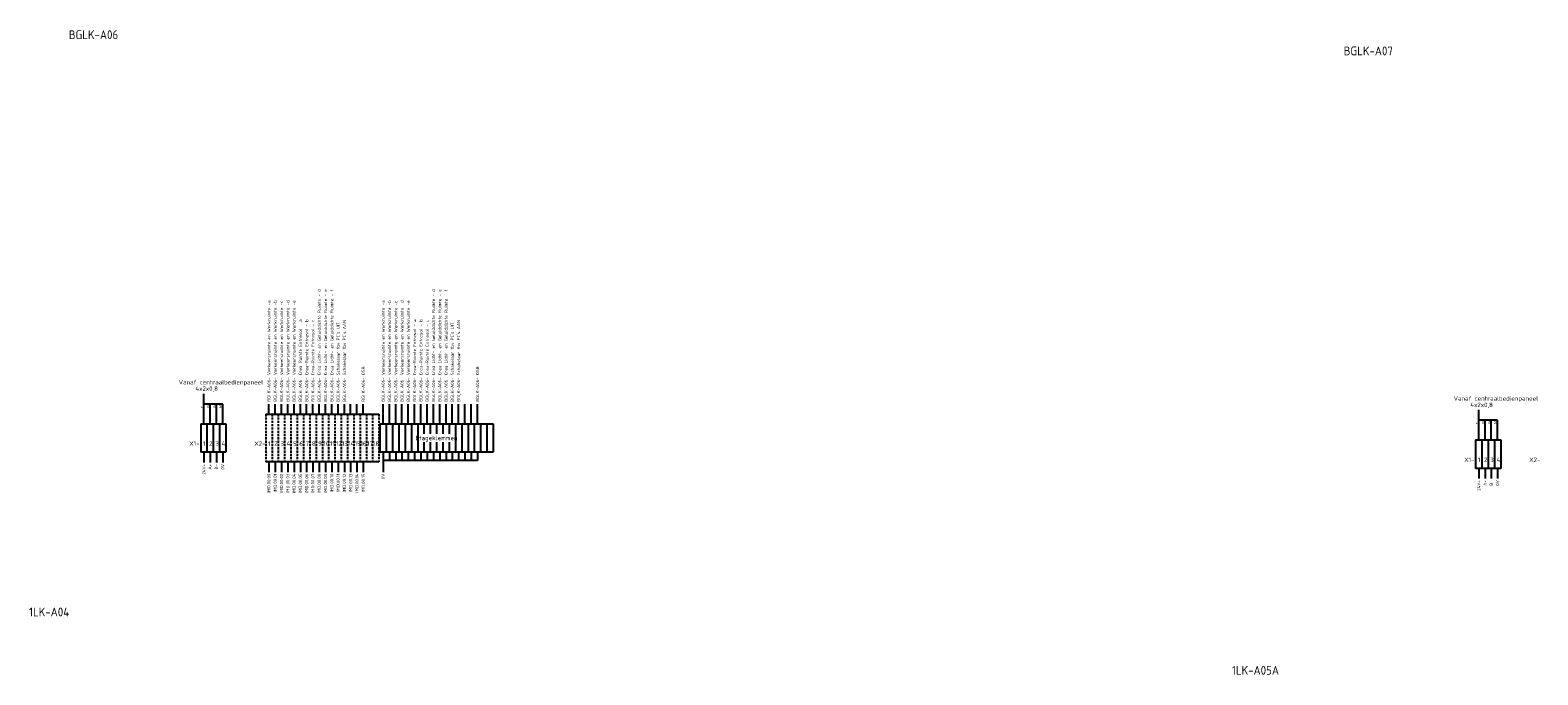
# Model space of a CAD drawing. Extents: x -1224 to 18134, y -20786 to 3554.
# Tile 24 of 88: x 5415 to 6271, y -7111 to -6746. Entities that reach past the tile are written whole.
import ezdxf
from ezdxf.enums import TextEntityAlignment as Align

# ---------------------------------------------------------------- set-up
doc = ezdxf.new("R2010")
doc.units = 0
doc.linetypes.add('HIDDEN2', pattern=[1.875, 1.25, -0.625])
doc.layers.add('EL$1----', color=3, linetype='CONTINUOUS')
doc.styles.add('BURO-018', font='ISO.shx', dxfattribs={"height": 1.8})
doc.styles.add('BURO-025', font='ISO.shx', dxfattribs={"height": 2.5})
doc.styles.add('BURO-050', font='ISO.shx', dxfattribs={"height": 5})

msp = doc.modelspace()

# ---------------------------------------------------------------- linework, layer by layer
at = {"layer": 'EL$1----', "color": 1}
for p, q in [((5513.89, -6969.01), (5513.89, -6951.95)), ((5524.59, -6957.8), (5513.89, -6957.8)), ((5517.46, -6969.01), (5517.46, -6957.8)), ((5521.03, -6969.01), (5521.03, -6957.8)), ((5524.59, -6969.01), (5524.59, -6957.8)), ((5550.8, -6963.54), (5550.8, -6957.8)), ((5554.37, -6963.54), (5554.37, -6957.8)), ((5557.94, -6963.54), (5557.94, -6957.8)), ((5561.51, -6963.54), (5561.51, -6957.8)), ((5565.07, -6963.54), (5565.07, -6957.8)), ((5568.64, -6963.54), (5568.64, -6957.8)), ((5572.21, -6963.54), (5572.21, -6957.8)), ((5575.77, -6963.54), (5575.77, -6957.8)), ((5579.34, -6963.54), (5579.34, -6957.8)), ((5582.91, -6963.54), (5582.91, -6957.8)), ((5586.48, -6963.54), (5586.48, -6957.8)), ((5590.04, -6963.54), (5590.04, -6957.8)), ((5593.61, -6963.54), (5593.61, -6957.8)), ((5597.18, -6963.54), (5597.18, -6957.8)), ((5600.74, -6963.54), (5600.74, -6957.8)), ((5604.31, -6963.54), (5604.31, -6957.8)), ((5615.6, -6969.01), (5615.6, -6957.8)), ((5619.16, -6969.01), (5619.16, -6957.8)), ((5622.73, -6969.01), (5622.73, -6957.8)), ((5626.3, -6969.01), (5626.3, -6957.8)), ((5629.87, -6969.01), (5629.87, -6957.8)), ((5633.43, -6969.01), (5633.43, -6957.8)), ((5637, -6969.01), (5637, -6957.8)), ((5640.57, -6969.01), (5640.57, -6957.8)), ((5644.14, -6969.01), (5644.14, -6957.8)), ((5647.7, -6969.01), (5647.7, -6957.8)), ((5651.27, -6969.01), (5651.27, -6957.8)), ((5654.84, -6969.01), (5654.84, -6957.8)), ((5658.4, -6969.01), (5658.4, -6957.8)), ((5661.97, -6969.01), (5661.97, -6957.8)), ((5665.54, -6969.01), (5665.54, -6957.8)), ((5669.11, -6969.01), (5669.11, -6957.8)), ((6237.06, -6978.2), (6237.06, -6961.14)), ((6247.76, -6966.99), (6237.06, -6966.99)), ((6240.63, -6978.2), (6240.63, -6966.99)), ((6244.2, -6978.2), (6244.2, -6966.99)), ((6247.76, -6978.2), (6247.76, -6966.99)), ((5513.89, -6985.16), (5513.89, -6990.9)), ((5517.46, -6985.16), (5517.46, -6990.9)), ((5521.03, -6985.16), (5521.03, -6990.9)), ((5524.59, -6985.16), (5524.59, -6990.9)), ((5615.6, -6985.16), (5615.6, -6996.37)), ((5619.16, -6985.16), (5619.16, -6989.93)), ((5622.73, -6985.16), (5622.73, -6989.93)), ((5626.3, -6985.16), (5626.3, -6989.93)), ((5629.87, -6985.16), (5629.87, -6989.93)), ((5633.43, -6985.16), (5633.43, -6989.93)), ((5637, -6985.16), (5637, -6989.93)), ((5640.57, -6985.16), (5640.57, -6989.93)), ((5644.14, -6985.16), (5644.14, -6989.93)), ((5647.7, -6985.16), (5647.7, -6989.93)), ((5651.27, -6985.16), (5651.27, -6989.93)), ((5654.84, -6985.16), (5654.84, -6989.93)), ((5658.4, -6985.16), (5658.4, -6989.93)), ((5661.97, -6985.16), (5661.97, -6989.93)), ((5665.54, -6985.16), (5665.54, -6989.93)), ((5669.11, -6985.16), (5669.11, -6989.93)), ((5550.8, -6990.63), (5550.8, -6996.37)), ((5554.37, -6990.63), (5554.37, -6996.37)), ((5557.94, -6990.63), (5557.94, -6996.37)), ((5561.51, -6990.63), (5561.51, -6996.37)), ((5565.07, -6990.63), (5565.07, -6996.37)), ((5568.64, -6990.63), (5568.64, -6996.37)), ((5572.21, -6990.63), (5572.21, -6996.37)), ((5575.77, -6990.63), (5575.77, -6996.37)), ((5579.34, -6990.63), (5579.34, -6996.37)), ((5582.91, -6990.63), (5582.91, -6996.37)), ((5586.48, -6990.63), (5586.48, -6996.37)), ((5590.04, -6990.63), (5590.04, -6996.37)), ((5593.61, -6990.63), (5593.61, -6996.37)), ((5597.18, -6990.63), (5597.18, -6996.37)), ((5600.74, -6990.63), (5600.74, -6996.37)), ((5604.31, -6990.63), (5604.31, -6996.37)), ((5619.16, -6989.93), (5615.6, -6989.93)), ((5622.73, -6989.93), (5619.16, -6989.93)), ((5626.3, -6989.93), (5622.73, -6989.93)), ((5629.87, -6989.93), (5626.3, -6989.93)), ((5633.43, -6989.93), (5629.87, -6989.93)), ((5637, -6989.93), (5633.43, -6989.93)), ((5640.57, -6989.93), (5637, -6989.93)), ((5644.14, -6989.93), (5640.57, -6989.93)), ((5647.7, -6989.93), (5644.14, -6989.93)), ((5651.27, -6989.93), (5647.7, -6989.93)), ((5654.84, -6989.93), (5651.27, -6989.93)), ((5658.4, -6989.93), (5654.84, -6989.93)), ((5661.97, -6989.93), (5658.4, -6989.93)), ((5665.54, -6989.93), (5661.97, -6989.93)), ((5669.11, -6989.93), (5665.54, -6989.93)), ((6237.06, -6994.35), (6237.06, -7000.09)), ((6240.63, -6994.35), (6240.63, -7000.09)), ((6244.2, -6994.35), (6244.2, -7000.09)), ((6247.76, -6994.35), (6247.76, -7000.09))]:
    msp.add_line(p, q, dxfattribs=at)
at = {"layer": 'EL$1----'}
for p, q in [((5512.11, -6969.01), (5515.68, -6969.01)), ((5512.11, -6969.01), (5512.11, -6985.16)), ((5515.68, -6969.01), (5515.68, -6985.16)), ((5515.68, -6969.01), (5519.24, -6969.01)), ((5515.68, -6969.01), (5515.68, -6985.16)), ((5519.24, -6969.01), (5519.24, -6985.16)), ((5519.24, -6969.01), (5522.81, -6969.01)), ((5519.24, -6969.01), (5519.24, -6985.16)), ((5522.81, -6969.01), (5522.81, -6985.16)), ((5522.81, -6969.01), (5526.38, -6969.01)), ((5522.81, -6969.01), (5522.81, -6985.16)), ((5526.38, -6969.01), (5526.38, -6985.16)), ((5526.38, -6969.01), (5526.38, -6985.16)), ((5526.38, -6969.01), (5526.38, -6985.16)), ((5526.38, -6969.01), (5526.38, -6985.16)), ((5613.81, -6969.01), (5617.38, -6969.01)), ((5613.81, -6969.01), (5613.81, -6985.16)), ((5617.38, -6969.01), (5617.38, -6985.16)), ((5617.38, -6969.01), (5620.95, -6969.01)), ((5617.38, -6969.01), (5617.38, -6985.16)), ((5620.95, -6969.01), (5620.95, -6985.16)), ((5620.95, -6969.01), (5624.52, -6969.01)), ((5620.95, -6969.01), (5620.95, -6985.16)), ((5624.52, -6969.01), (5624.52, -6985.16)), ((5624.52, -6969.01), (5628.08, -6969.01)), ((5628.08, -6969.01), (5628.08, -6985.16)), ((5628.08, -6969.01), (5631.65, -6969.01)), ((5628.08, -6969.01), (5628.08, -6985.16)), ((5631.65, -6969.01), (5631.65, -6985.16)), ((5631.65, -6969.01), (5635.22, -6969.01)), ((5631.65, -6969.01), (5631.65, -6985.16)), ((5635.22, -6969.01), (5635.22, -6985.16)), ((5635.22, -6969.01), (5638.78, -6969.01)), ((5635.22, -6969.01), (5635.22, -6985.16)), ((5638.78, -6969.01), (5638.78, -6974.74)), ((5638.78, -6969.01), (5642.35, -6969.01)), ((5638.78, -6969.01), (5638.78, -6974.74)), ((5642.35, -6969.01), (5642.35, -6974.74)), ((5642.35, -6969.01), (5645.92, -6969.01)), ((5642.35, -6969.01), (5642.35, -6974.74)), ((5645.92, -6969.01), (5645.92, -6974.74)), ((5645.92, -6969.01), (5649.49, -6969.01)), ((5645.92, -6969.01), (5645.92, -6974.74)), ((5649.49, -6969.01), (5649.49, -6974.74)), ((5649.49, -6969.01), (5649.49, -6974.74)), ((5649.49, -6969.01), (5653.05, -6969.01)), ((5653.05, -6969.01), (5653.05, -6974.74)), ((5653.05, -6969.01), (5656.62, -6969.01)), ((5653.05, -6969.01), (5653.05, -6974.74)), ((5656.62, -6969.01), (5656.62, -6985.16)), ((5656.62, -6969.01), (5660.19, -6969.01)), ((5656.62, -6969.01), (5656.62, -6985.16)), ((5660.19, -6969.01), (5660.19, -6985.16)), ((5660.19, -6969.01), (5663.75, -6969.01)), ((5660.19, -6969.01), (5660.19, -6985.16)), ((5663.75, -6969.01), (5663.75, -6985.16)), ((5663.75, -6969.01), (5667.32, -6969.01)), ((5663.75, -6969.01), (5663.75, -6985.16)), ((5667.32, -6969.01), (5667.32, -6985.16)), ((5667.32, -6969.01), (5670.89, -6969.01)), ((5667.32, -6969.01), (5667.32, -6985.16)), ((5670.89, -6969.01), (5670.89, -6985.16)), ((5670.89, -6969.01), (5670.89, -6985.16)), ((5670.89, -6969.01), (5670.89, -6985.16)), ((5670.89, -6969.01), (5674.46, -6969.01)), ((5670.89, -6969.01), (5670.89, -6985.16)), ((5674.46, -6969.01), (5674.46, -6985.16)), ((5674.46, -6969.01), (5678.02, -6969.01)), ((5674.46, -6969.01), (5674.46, -6985.16)), ((5678.02, -6969.01), (5678.02, -6985.16)), ((5678.02, -6969.01), (5678.02, -6985.16)), ((6235.28, -6978.2), (6238.85, -6978.2)), ((6235.28, -6978.2), (6235.28, -6994.35)), ((6238.85, -6978.2), (6238.85, -6994.35)), ((6238.85, -6978.2), (6242.41, -6978.2)), ((6238.85, -6978.2), (6238.85, -6994.35)), ((6242.41, -6978.2), (6242.41, -6994.35)), ((6242.41, -6978.2), (6245.98, -6978.2)), ((6242.41, -6978.2), (6242.41, -6994.35)), ((6245.98, -6978.2), (6245.98, -6994.35)), ((6245.98, -6978.2), (6249.55, -6978.2)), ((6245.98, -6978.2), (6245.98, -6994.35)), ((6249.55, -6978.2), (6249.55, -6994.35)), ((6249.55, -6978.2), (6249.55, -6994.35)), ((6249.55, -6978.2), (6249.55, -6994.35)), ((6249.55, -6978.2), (6249.55, -6994.35)), ((5515.68, -6985.16), (5512.11, -6985.16)), ((5519.24, -6985.16), (5515.68, -6985.16)), ((5522.81, -6985.16), (5519.24, -6985.16)), ((5526.38, -6985.16), (5522.81, -6985.16)), ((5617.38, -6985.16), (5613.81, -6985.16)), ((5620.95, -6985.16), (5617.38, -6985.16)), ((5624.52, -6985.16), (5620.95, -6985.16)), ((5628.08, -6985.16), (5624.52, -6985.16)), ((5631.65, -6985.16), (5628.08, -6985.16)), ((5635.22, -6985.16), (5631.65, -6985.16)), ((5638.78, -6985.16), (5635.22, -6985.16)), ((5638.78, -6979.43), (5638.78, -6985.16)), ((5638.78, -6979.43), (5638.78, -6985.16)), ((5642.35, -6985.16), (5638.78, -6985.16)), ((5642.35, -6979.43), (5642.35, -6985.16)), ((5642.35, -6979.43), (5642.35, -6985.16)), ((5645.92, -6985.16), (5642.35, -6985.16)), ((5645.92, -6979.43), (5645.92, -6985.16)), ((5645.92, -6979.43), (5645.92, -6985.16)), ((5649.49, -6985.16), (5645.92, -6985.16)), ((5649.49, -6979.43), (5649.49, -6985.16)), ((5649.49, -6979.43), (5649.49, -6985.16)), ((5653.05, -6985.16), (5649.49, -6985.16)), ((5653.05, -6979.43), (5653.05, -6985.16)), ((5653.05, -6979.43), (5653.05, -6985.16)), ((5656.62, -6985.16), (5653.05, -6985.16)), ((5660.19, -6985.16), (5656.62, -6985.16)), ((5663.75, -6985.16), (5660.19, -6985.16)), ((5667.32, -6985.16), (5663.75, -6985.16)), ((5670.89, -6985.16), (5667.32, -6985.16)), ((5674.46, -6985.16), (5670.89, -6985.16)), ((5678.02, -6985.16), (5674.46, -6985.16)), ((6238.85, -6994.35), (6235.28, -6994.35)), ((6242.41, -6994.35), (6238.85, -6994.35)), ((6245.98, -6994.35), (6242.41, -6994.35)), ((6249.55, -6994.35), (6245.98, -6994.35))]:
    msp.add_line(p, q, dxfattribs=at)
at = {"layer": 'EL$1----', "color": 1, "linetype": 'Continuous'}
for p, q in [((5549.02, -6963.54), (5552.59, -6963.54)), ((5552.59, -6963.54), (5556.15, -6963.54)), ((5556.15, -6963.54), (5559.72, -6963.54)), ((5559.72, -6963.54), (5563.29, -6963.54)), ((5563.29, -6963.54), (5566.86, -6963.54)), ((5566.86, -6963.54), (5570.42, -6963.54)), ((5570.42, -6963.54), (5573.99, -6963.54)), ((5573.99, -6963.54), (5577.56, -6963.54)), ((5577.56, -6963.54), (5581.12, -6963.54)), ((5581.12, -6963.54), (5584.69, -6963.54)), ((5584.69, -6963.54), (5588.26, -6963.54)), ((5588.26, -6963.54), (5591.83, -6963.54)), ((5591.83, -6963.54), (5595.39, -6963.54)), ((5595.39, -6963.54), (5598.96, -6963.54)), ((5598.96, -6963.54), (5602.53, -6963.54)), ((5602.53, -6963.54), (5606.09, -6963.54)), ((5606.09, -6963.54), (5609.66, -6963.54)), ((5609.66, -6963.54), (5613.23, -6963.54)), ((5552.59, -6990.63), (5549.02, -6990.63)), ((5556.15, -6990.63), (5552.59, -6990.63)), ((5559.72, -6990.63), (5556.15, -6990.63)), ((5563.29, -6990.63), (5559.72, -6990.63)), ((5566.86, -6990.63), (5563.29, -6990.63)), ((5570.42, -6990.63), (5566.86, -6990.63)), ((5573.99, -6990.63), (5570.42, -6990.63)), ((5577.56, -6990.63), (5573.99, -6990.63)), ((5581.12, -6990.63), (5577.56, -6990.63)), ((5584.69, -6990.63), (5581.12, -6990.63)), ((5588.26, -6990.63), (5584.69, -6990.63)), ((5591.83, -6990.63), (5588.26, -6990.63)), ((5595.39, -6990.63), (5591.83, -6990.63)), ((5598.96, -6990.63), (5595.39, -6990.63)), ((5602.53, -6990.63), (5598.96, -6990.63)), ((5606.09, -6990.63), (5602.53, -6990.63)), ((5609.66, -6990.63), (5606.09, -6990.63)), ((5613.23, -6990.63), (5609.66, -6990.63))]:
    msp.add_line(p, q, dxfattribs=at)
at = {"layer": 'EL$1----', "color": 1, "linetype": 'HIDDEN2'}
for p, q in [((5549.02, -6963.54), (5549.02, -6990.63)), ((5552.59, -6963.54), (5552.59, -6990.63)), ((5552.59, -6963.54), (5552.59, -6990.63)), ((5556.15, -6963.54), (5556.15, -6990.63)), ((5556.15, -6963.54), (5556.15, -6990.63)), ((5559.72, -6963.54), (5559.72, -6990.63)), ((5559.72, -6963.54), (5559.72, -6990.63)), ((5563.29, -6963.54), (5563.29, -6990.63)), ((5563.29, -6963.54), (5563.29, -6990.63)), ((5566.86, -6963.54), (5566.86, -6990.63)), ((5566.86, -6963.54), (5566.86, -6990.63)), ((5570.42, -6963.54), (5570.42, -6990.63)), ((5570.42, -6963.54), (5570.42, -6990.63)), ((5573.99, -6963.54), (5573.99, -6990.63)), ((5573.99, -6963.54), (5573.99, -6990.63)), ((5577.56, -6963.54), (5577.56, -6990.63)), ((5577.56, -6963.54), (5577.56, -6990.63)), ((5581.12, -6963.54), (5581.12, -6990.63)), ((5581.12, -6963.54), (5581.12, -6990.63)), ((5584.69, -6963.54), (5584.69, -6990.63)), ((5584.69, -6963.54), (5584.69, -6990.63)), ((5588.26, -6963.54), (5588.26, -6990.63)), ((5588.26, -6963.54), (5588.26, -6990.63)), ((5591.83, -6963.54), (5591.83, -6990.63)), ((5591.83, -6963.54), (5591.83, -6990.63)), ((5595.39, -6963.54), (5595.39, -6990.63)), ((5595.39, -6963.54), (5595.39, -6990.63)), ((5598.96, -6963.54), (5598.96, -6990.63)), ((5598.96, -6963.54), (5598.96, -6990.63)), ((5602.53, -6963.54), (5602.53, -6990.63)), ((5602.53, -6963.54), (5602.53, -6990.63)), ((5606.09, -6963.54), (5606.09, -6990.63)), ((5606.09, -6963.54), (5606.09, -6990.63)), ((5606.09, -6963.54), (5606.09, -6990.63)), ((5606.09, -6963.54), (5606.09, -6990.63)), ((5609.66, -6963.54), (5609.66, -6990.63)), ((5609.66, -6963.54), (5609.66, -6990.63)), ((5613.23, -6963.54), (5613.23, -6990.63))]:
    msp.add_line(p, q, dxfattribs=at)

# ---------------------------------------------------------------- texts
at = {"layer": 'EL$1----', "color": 2, "style": 'BURO-050'}
for s, p in [('BGLK-A06', (5437.31, -6750.82)), ('BGLK-A07', (6160.48, -6760.01)), ('1LK-A04', (5414.78, -7078.26)), ('1LK-A05A', (6097.08, -7111.33))]:
    msp.add_text(s, height=5, dxfattribs=at).set_placement(p)
at = {"layer": 'EL$1----', "color": 1, "style": 'BURO-018'}
for s, p in [('BGLK-A06- Crea Licht- en Geluiddichte Ruimte - d', (5579.34, -6956.58)), ('BGLK-A06- Crea Licht- en Geluiddichte Ruimte - e', (5582.91, -6956.58)), ('BGLK-A06- Crea Licht- en Geluiddichte Ruimte - f', (5586.48, -6956.58)), ('BGLK-A06- Crea Licht- en Geluiddichte Ruimte - d', (5644.14, -6956.58)), ('BGLK-A06- Crea Licht- en Geluiddichte Ruimte - e', (5647.7, -6956.58)), ('BGLK-A06- Crea Licht- en Geluiddichte Ruimte - f', (5651.27, -6956.58)), ('BGLK-A06- Verkeersruimte en Werkruimte -a', (5550.8, -6956.58)), ('BGLK-A06- Verkeersruimte en Werkruimte -b', (5554.37, -6956.58)), ('BGLK-A06- Verkeersruimte en Werkruimte -c', (5557.94, -6956.58)), ('BGLK-A06- Verkeersruimte en Werkruimte -d', (5561.51, -6956.58)), ('BGLK-A06- Verkeersruimte en Werkruimte -e', (5565.07, -6956.58)), ('BGLK-A06- Verkeersruimte en Werkruimte -a', (5615.6, -6956.58)), ('BGLK-A06- Verkeersruimte en Werkruimte -b', (5619.16, -6956.58)), ('BGLK-A06- Verkeersruimte en Werkruimte -c', (5622.73, -6956.58)), ('BGLK-A06- Verkeersruimte en Werkruimte -d', (5626.3, -6956.58)), ('BGLK-A06- Verkeersruimte en Werkruimte -e', (5629.87, -6956.58)), ('BGLK-A06- Crea-Ruimte Entresol - a', (5568.64, -6956.58)), ('BGLK-A06- Crea-Ruimte Entresol - b', (5572.21, -6956.58)), ('BGLK-A06- Crea-Ruimte Entresol - c', (5575.77, -6956.58)), ("BGLK-A06- Schakelaar tbv PC's UIT", (5590.04, -6956.58)), ("BGLK-A06- Schakelaar tbv PC's AAN", (5593.61, -6956.58)), ('BGLK-A06- Crea-Ruimte Entresol - a', (5633.43, -6956.58)), ('BGLK-A06- Crea-Ruimte Entresol - b', (5637, -6956.58)), ('BGLK-A06- Crea-Ruimte Entresol - c', (5640.57, -6956.58)), ("BGLK-A06- Schakelaar tbv PC's UIT", (5654.84, -6956.58)), ("BGLK-A06- Schakelaar tbv PC's AAN", (5658.4, -6956.58)), ('BGLK-A06- OSB', (5604.31, -6956.58)), ('BGLK-A06- OSB', (5669.11, -6956.58))]:
    msp.add_text(s, height=1.8, rotation=90, dxfattribs=at).set_placement(p, align=Align.MIDDLE_LEFT)
at = {"layer": 'EL$1----', "color": 1, "style": 'BURO-025'}
for s, p in [('Vanaf centraalbedienpaneel', (5499.64, -6946.7)), ('4x2x0,8', (5509.17, -6950.32)), ('Vanaf centraalbedienpaneel', (6222.81, -6955.89)), ('4x2x0,8', (6232.34, -6959.51)), ('X1-', (5505.62, -6981.46)), ('1', (5513.33, -6981.46)), ('2', (5516.9, -6981.46)), ('3', (5520.47, -6981.46)), ('4', (5524.03, -6981.46)), ('X2-', (5542.54, -6981.46)), ('1', (5550.24, -6981.46)), ('2', (5553.81, -6981.46)), ('3', (5557.38, -6981.46)), ('4', (5560.94, -6981.46)), ('5', (5564.51, -6981.46)), ('6', (5568.08, -6981.46)), ('7', (5571.65, -6981.46)), ('8', (5575.21, -6981.46)), ('9', (5578.78, -6981.46)), ('10', (5581.67, -6981.46)), ('11', (5585.4, -6981.46)), ('12', (5588.84, -6981.46)), ('13', (5592.15, -6981.46)), ('14', (5595.85, -6981.46)), ('15', (5599.42, -6981.46)), ('16', (5602.75, -6981.46)), ('17', (5606.55, -6981.46)), ('18', (5609.89, -6981.46)), ('X1-', (6228.8, -6990.65)), ('1', (6236.5, -6990.65)), ('2', (6240.07, -6990.65)), ('3', (6243.64, -6990.65)), ('4', (6247.2, -6990.65)), ('X2-', (6265.71, -6990.65))]:
    msp.add_text(s, height=2.5, dxfattribs=at).set_placement(p)
at = {"layer": 'EL$1----', "color": 2, "style": 'BURO-018'}
for s, p in [('r', (5513.57, -6960.22)), ('gr', (5517.14, -6960.22)), ('ge', (5520.71, -6960.22)), ('bl', (5524.27, -6960.22)), ('r', (6236.74, -6969.4)), ('gr', (6240.31, -6969.4)), ('ge', (6243.88, -6969.4)), ('bl', (6247.44, -6969.4))]:
    msp.add_text(s, height=1.8, rotation=90, dxfattribs=at).set_placement(p)
at = {"layer": 'EL$1----', "color": 1, "style": 'BURO-025'}
msp.add_text('Etageklemmen', height=2.5, dxfattribs=at).set_placement((5645.92, -6977.08), align=Align.MIDDLE_CENTER)
at = {"layer": 'EL$1----', "color": 1, "style": 'BURO-018'}
for s, p in [('24V+', (5513.89, -6991.83)), ('A+', (5517.46, -6991.83)), ('B-', (5521.03, -6991.83)), ('0V', (5524.59, -6991.83)), ('IMD.00.00', (5550.8, -6997.3)), ('IMD.00.01', (5554.37, -6997.3)), ('IMD.00.02', (5557.94, -6997.3)), ('IMD.00.03', (5561.51, -6997.3)), ('IMD.00.04', (5565.07, -6997.3)), ('IMD.00.05', (5568.64, -6997.3)), ('IMD.00.06', (5572.21, -6997.3)), ('IMD.00.07', (5575.77, -6997.3)), ('IMD.00.08', (5579.34, -6997.3)), ('IMD.00.09', (5582.91, -6997.3)), ('IMD.00.10', (5586.48, -6997.3)), ('IMD.00.11', (5590.04, -6997.3)), ('IMD.00.12', (5593.61, -6997.3)), ('IMD.00.13', (5597.18, -6997.3)), ('IMD.00.14', (5600.74, -6997.3)), ('IMD.00.15', (5604.31, -6997.3)), ('0V', (5615.6, -6997.3)), ('24V+', (6237.06, -7001.02)), ('A+', (6240.63, -7001.02)), ('B-', (6244.2, -7001.02)), ('0V', (6247.76, -7001.02))]:
    msp.add_text(s, height=1.8, rotation=90, dxfattribs=at).set_placement(p, align=Align.MIDDLE_RIGHT)

doc.saveas('drawing.dxf')
